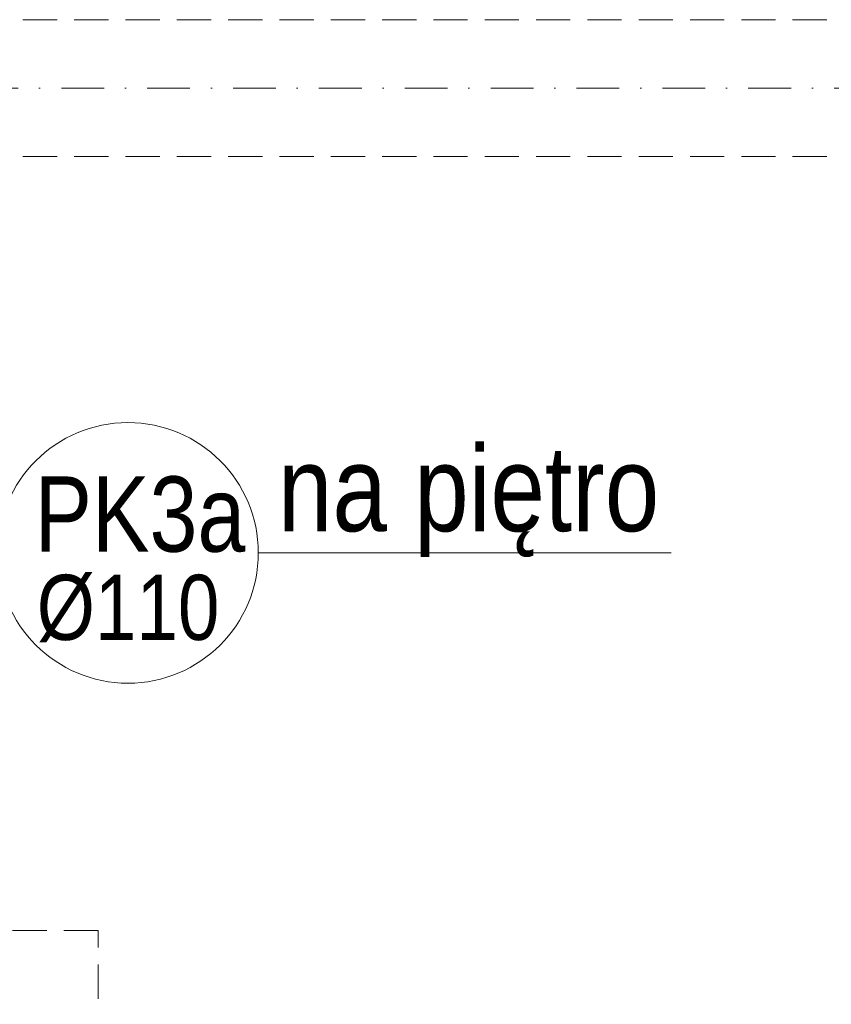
# Model space of a CAD drawing. Header units: millimetres. Extents: x -96593 to 66336, y -23969 to 7139.
# Tile 81 of 256: x -89459 to -89221, y -5721 to -5433. Entities that reach past the tile are written whole.
import ezdxf

# ---------------------------------------------------------------- set-up
doc = ezdxf.new("R2010")
doc.units = ezdxf.units.MM
doc.linetypes.add('DASHDOT', pattern=[1, 0.5, -0.25, 0, -0.25])
doc.linetypes.add('DASHED', pattern=[0.75, 0.5, -0.25])
for name, color, linetype, lineweight in [('MM_KS_OPISY', 7, 'Continuous', 9), ('mm_punktwstawienia', 1, 'Continuous', 50), ('PG_OSIE', 1, 'DASHDOT', 18), ('PG_PODCIĄGI', 1, 'DASHED', 18)]:
    doc.layers.add(name, color=color, linetype=linetype, lineweight=lineweight)
doc.styles.get("Standard").update_dxf_attribs({"font": 'arial.ttf'})

# ---------------------------------------------------------------- blocks, each defined once
blk = doc.blocks.new('A$C2E197AD3')
at = {"layer": 'PG_OSIE', "color": 252, "ltscale": 25}
blk.add_lwpolyline([(696.17, 1707.5), (2976.42, 1707.5)], dxfattribs=at)
at = {"layer": 'PG_PODCIĄGI', "color": 252, "ltscale": 20}
for p, q in [((1936.84, 1461.25), (1864.34, 1461.25)), ((1936.84, 1291.25), (1936.84, 1461.25))]:
    blk.add_line(p, q, dxfattribs=at)
for points in [[(924.84, 1727.5), (2778.84, 1727.5)], [(924.84, 1687.5), (2778.84, 1687.5)]]:
    blk.add_lwpolyline(points, dxfattribs=at)

msp = doc.modelspace()

# ---------------------------------------------------------------- linework, layer by layer
at = {"layer": 'MM_KS_OPISY'}
msp.add_line((-89388.75, -5589.13), (-89268.06, -5589.13), dxfattribs=at)
msp.add_circle((-89426.85, -5589.13), 38.1, dxfattribs=at)

# ---------------------------------------------------------------- block references
at = {"layer": 'mm_punktwstawienia', "lineweight": 60}
msp.add_blockref('A$C2E197AD3', (-91372.4, -7160.74), dxfattribs=at)

# ---------------------------------------------------------------- texts
at = {"layer": 'MM_KS_OPISY', "attachment_point": 1}
for s, width, insert, char_height in [('{\\fArial Narrow|b0|i0|c238|p34;na piętro}', 200.9859, (-89383, -5557.8), 25), ('{\\fArial Narrow|b0|i0|c238|p34;PK3a}', 25.4, (-89454.17, -5566.78), 22), ('{\\fArial Narrow|b0|i0|c238|p34;%%C110}', 0.5033, (-89453.51, -5595.53), 19.05)]:
    msp.add_mtext_dynamic_manual_height_columns(s, width=width, gutter_width=1, heights=[0], dxfattribs=dict(at, insert=insert, char_height=char_height))

doc.saveas('drawing.dxf')
